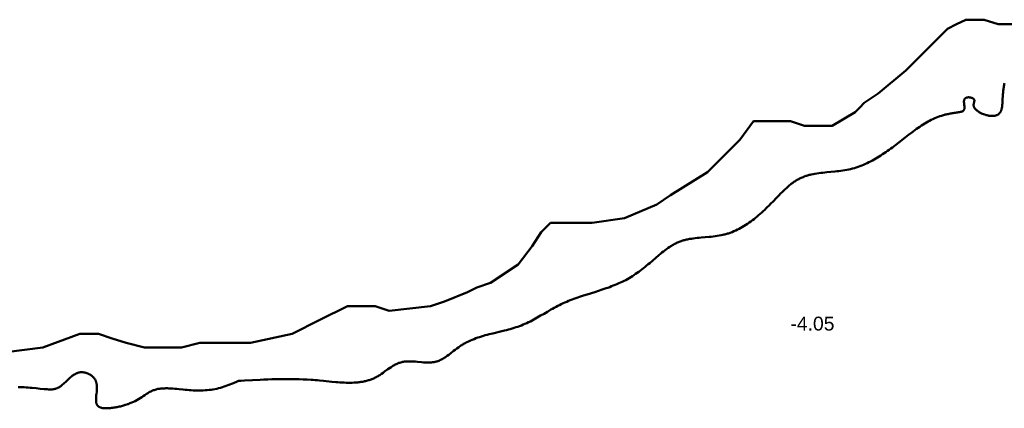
# Model space of a CAD drawing. Header units: metres. Extents: x 239209 to 240490, y 582227 to 583974.
# Tile 19 of 42: x 239426 to 239533, y 582898 to 582940. Entities that reach past the tile are written whole.
import ezdxf

# ---------------------------------------------------------------- set-up
doc = ezdxf.new("R2010")
doc.units = ezdxf.units.M
for name, color, linetype, lineweight in [('B-WE-GW-WATERGANG_BODEM-G', 90, 'Continuous', 18), ('B-WE-SURFACE-GRENS-G', 150, 'Continuous', 18), ('TM-SURFACE-TIN-LABELPeiling axel', 7, 'Continuous', 18)]:
    doc.layers.add(name, color=color, linetype=linetype, lineweight=lineweight)
doc.styles.get("Standard").update_dxf_attribs({"font": 'arial.ttf'})

# ---------------------------------------------------------------- blocks, each defined once
blk = doc.blocks.new('*U106')
at = {"layer": 'TM-SURFACE-TIN-LABELPeiling axel', "color": 7, "linetype": 'Continuous', "lineweight": 18, "insert": (239509.99, 582907.09, -4.05), "char_height": 1.5, "attachment_point": 4}
blk.add_mtext('{\\fArial|b0|i0|c0|p34;-4.05}', dxfattribs=at)

msp = doc.modelspace()

# ---------------------------------------------------------------- linework, layer by layer
at = {"layer": 'B-WE-GW-WATERGANG_BODEM-G', "lineweight": 50}
msp.add_polyline3d([(239533.19, 582933.13, -3.89), (239533.16, 582933.02, -3.88), (239533.14, 582932.91, -3.88), (239533.12, 582932.8, -3.88), (239533.1, 582932.69, -3.88), (239533.08, 582932.57, -3.87), (239533.07, 582932.45, -3.87), (239533.05, 582932.33, -3.86), (239533.04, 582932.2, -3.86), (239533.03, 582932.07, -3.85), (239533.02, 582931.94, -3.85), (239533.01, 582931.68, -3.87), (239532.99, 582931.42, -3.88), (239532.99, 582931.35, -3.88), (239532.99, 582931.32, -3.89), (239532.99, 582931.29, -3.89), (239532.98, 582931.16, -3.89), (239532.97, 582931.04, -3.89), (239532.96, 582930.92, -3.9), (239532.95, 582930.8, -3.9), (239532.94, 582930.68, -3.9), (239532.92, 582930.57, -3.9), (239532.91, 582930.46, -3.91), (239532.89, 582930.4, -3.91), (239532.88, 582930.35, -3.91), (239532.87, 582930.3, -3.91), (239532.85, 582930.25, -3.91), (239532.84, 582930.2, -3.91), (239532.82, 582930.15, -3.91), (239532.8, 582930.11, -3.91), (239532.78, 582930.06, -3.91), (239532.76, 582930.02, -3.91), (239532.74, 582929.98, -3.91), (239532.71, 582929.94, -3.91), (239532.68, 582929.9, -3.91), (239532.66, 582929.87, -3.91), (239532.62, 582929.84, -3.91), (239532.59, 582929.81, -3.92), (239532.56, 582929.78, -3.92), (239532.52, 582929.75, -3.92), (239532.48, 582929.72, -3.93), (239532.44, 582929.7, -3.93), (239532.4, 582929.68, -3.93), (239532.36, 582929.66, -3.92), (239532.31, 582929.65, -3.92), (239532.26, 582929.63, -3.92), (239532.21, 582929.62, -3.92), (239532.17, 582929.61, -3.92), (239532.11, 582929.6, -3.92), (239532.06, 582929.59, -3.92), (239532.01, 582929.59, -3.92), (239531.95, 582929.58, -3.91), (239531.9, 582929.58, -3.91), (239531.84, 582929.58, -3.91), (239531.78, 582929.58, -3.91), (239531.73, 582929.59, -3.91), (239531.67, 582929.59, -3.91), (239531.61, 582929.6, -3.91), (239531.55, 582929.6, -3.91), (239531.49, 582929.61, -3.91), (239531.43, 582929.63, -3.91), (239531.3, 582929.65, -3.9), (239531.18, 582929.68, -3.9), (239531.05, 582929.72, -3.89), (239530.93, 582929.76, -3.88), (239530.81, 582929.81, -3.87), (239530.69, 582929.86, -3.86), (239530.63, 582929.89, -3.86), (239530.57, 582929.92, -3.85), (239530.51, 582929.95, -3.84), (239530.46, 582929.98, -3.84), (239530.4, 582930.01, -3.84), (239530.35, 582930.05, -3.83), (239530.3, 582930.08, -3.83), (239530.25, 582930.12, -3.83), (239530.21, 582930.16, -3.82), (239530.16, 582930.19, -3.82), (239530.12, 582930.23, -3.82), (239530.08, 582930.27, -3.81), (239530.04, 582930.32, -3.81), (239530.01, 582930.36, -3.81), (239529.97, 582930.4, -3.8), (239529.95, 582930.45, -3.8), (239529.92, 582930.49, -3.8), (239529.9, 582930.54, -3.79), (239529.88, 582930.58, -3.79), (239529.86, 582930.63, -3.79), (239529.85, 582930.68, -3.79), (239529.84, 582930.73, -3.79), (239529.84, 582930.78, -3.78), (239529.84, 582930.83, -3.78), (239529.85, 582930.89, -3.78), (239529.86, 582930.94, -3.78), (239529.87, 582930.99, -3.78), (239529.89, 582931.05, -3.79), (239529.9, 582931.1, -3.79), (239529.92, 582931.15, -3.79), (239529.93, 582931.21, -3.79), (239529.93, 582931.23, -3.79), (239529.93, 582931.26, -3.79), (239529.93, 582931.28, -3.79), (239529.92, 582931.3, -3.79), (239529.92, 582931.32, -3.79), (239529.91, 582931.35, -3.78), (239529.9, 582931.37, -3.78), (239529.88, 582931.39, -3.78), (239529.87, 582931.41, -3.78), (239529.85, 582931.42, -3.78), (239529.83, 582931.44, -3.78), (239529.81, 582931.46, -3.78), (239529.79, 582931.47, -3.78), (239529.76, 582931.49, -3.78), (239529.74, 582931.5, -3.79), (239529.71, 582931.52, -3.79), (239529.65, 582931.54, -3.79), (239529.59, 582931.56, -3.79), (239529.53, 582931.58, -3.79), (239529.46, 582931.59, -3.79), (239529.39, 582931.59, -3.79), (239529.33, 582931.6, -3.78), (239529.26, 582931.6, -3.78), (239529.2, 582931.59, -3.77), (239529.13, 582931.58, -3.77), (239529.1, 582931.58, -3.76), (239529.07, 582931.57, -3.76), (239529.05, 582931.56, -3.76), (239529.02, 582931.55, -3.75), (239529, 582931.54, -3.75), (239528.97, 582931.52, -3.75), (239528.95, 582931.51, -3.75), (239528.93, 582931.5, -3.75), (239528.91, 582931.48, -3.75), (239528.9, 582931.46, -3.75), (239528.88, 582931.44, -3.75), (239528.87, 582931.42, -3.75), (239528.85, 582931.4, -3.75), (239528.84, 582931.38, -3.75), (239528.84, 582931.36, -3.74), (239528.83, 582931.34, -3.74), (239528.81, 582931.29, -3.74), (239528.81, 582931.24, -3.74), (239528.8, 582931.18, -3.73), (239528.8, 582931.12, -3.73), (239528.8, 582931.06, -3.73), (239528.81, 582931, -3.72), (239528.82, 582930.88, -3.73), (239528.83, 582930.76, -3.74), (239528.85, 582930.63, -3.75), (239528.85, 582930.58, -3.75), (239528.85, 582930.52, -3.76), (239528.85, 582930.46, -3.76), (239528.85, 582930.41, -3.77), (239528.84, 582930.36, -3.77), (239528.83, 582930.31, -3.77), (239528.82, 582930.29, -3.78), (239528.81, 582930.27, -3.78), (239528.8, 582930.25, -3.78), (239528.79, 582930.23, -3.78), (239528.78, 582930.21, -3.79), (239528.77, 582930.19, -3.79), (239528.75, 582930.17, -3.79), (239528.73, 582930.16, -3.79), (239528.7, 582930.13, -3.8), (239528.66, 582930.1, -3.8), (239528.61, 582930.08, -3.81), (239528.56, 582930.06, -3.81), (239528.51, 582930.04, -3.82), (239528.46, 582930.03, -3.82), (239528.4, 582930.01, -3.83), (239528.34, 582930, -3.83), (239528.22, 582929.98, -3.84), (239528.1, 582929.97, -3.85), (239527.98, 582929.95, -3.86), (239527.86, 582929.93, -3.87), (239527.74, 582929.91, -3.88), (239527.62, 582929.9, -3.89), (239527.51, 582929.88, -3.89), (239527.4, 582929.86, -3.9), (239527.29, 582929.84, -3.9), (239527.18, 582929.82, -3.91), (239527.07, 582929.79, -3.91), (239526.97, 582929.77, -3.91), (239526.87, 582929.75, -3.9), (239526.77, 582929.72, -3.9), (239526.67, 582929.7, -3.9), (239526.57, 582929.67, -3.9), (239526.47, 582929.64, -3.9), (239526.37, 582929.61, -3.89), (239526.18, 582929.55, -3.88), (239526, 582929.48, -3.87), (239525.81, 582929.41, -3.87), (239525.63, 582929.33, -3.87), (239525.44, 582929.25, -3.88), (239525.26, 582929.16, -3.88), (239525.08, 582929.06, -3.88), (239524.9, 582928.97, -3.89), (239524.72, 582928.86, -3.89), (239524.55, 582928.75, -3.88), (239524.37, 582928.64, -3.87), (239524.19, 582928.53, -3.87), (239524.02, 582928.41, -3.86), (239523.84, 582928.29, -3.86), (239523.66, 582928.17, -3.87), (239523.49, 582928.04, -3.87), (239523.31, 582927.91, -3.87), (239523.14, 582927.78, -3.87), (239522.79, 582927.52, -3.9), (239522.44, 582927.25, -3.92), (239521.75, 582926.71, -3.93), (239521.4, 582926.44, -3.96), (239521.05, 582926.18, -3.97), (239520.87, 582926.05, -3.99), (239520.69, 582925.92, -4.01), (239520.51, 582925.79, -4.02), (239520.34, 582925.67, -4.04), (239520.16, 582925.55, -4.04), (239519.98, 582925.43, -4.04), (239519.79, 582925.31, -4.05), (239519.61, 582925.19, -4.05), (239519.43, 582925.08, -4.06), (239519.24, 582924.97, -4.07), (239519.06, 582924.87, -4.07), (239518.87, 582924.76, -4.08), (239518.68, 582924.66, -4.08), (239518.49, 582924.57, -4.09), (239518.3, 582924.47, -4.09), (239518.11, 582924.38, -4.09), (239517.92, 582924.3, -4.1), (239517.72, 582924.22, -4.1), (239517.53, 582924.14, -4.09), (239517.33, 582924.07, -4.09), (239517.13, 582924, -4.09), (239516.92, 582923.94, -4.08), (239516.72, 582923.88, -4.06), (239516.51, 582923.83, -4.04), (239516.31, 582923.78, -4.03), (239516.1, 582923.74, -4.01), (239515.88, 582923.7, -4), (239515.67, 582923.67, -4), (239515.46, 582923.64, -3.99), (239515.24, 582923.61, -3.97), (239515.02, 582923.59, -3.96), (239514.81, 582923.56, -3.96), (239513.94, 582923.48, -3.94), (239513.72, 582923.46, -3.96), (239513.5, 582923.44, -3.97), (239513.29, 582923.41, -3.97), (239513.08, 582923.39, -3.97), (239512.86, 582923.36, -3.99), (239512.65, 582923.32, -4), (239512.45, 582923.28, -4.02), (239512.24, 582923.24, -4.07), (239512.14, 582923.22, -4.07), (239512.04, 582923.19, -4.08), (239511.94, 582923.17, -4.08), (239511.84, 582923.14, -4.08), (239511.74, 582923.11, -4.09), (239511.64, 582923.08, -4.09), (239511.55, 582923.04, -4.09), (239511.45, 582923.01, -4.09), (239511.36, 582922.97, -4.09), (239511.26, 582922.93, -4.09), (239511.17, 582922.89, -4.09), (239511.08, 582922.85, -4.09), (239510.99, 582922.8, -4.09), (239510.89, 582922.75, -4.09), (239510.81, 582922.7, -4.09), (239510.72, 582922.65, -4.1), (239510.63, 582922.6, -4.1), (239510.54, 582922.55, -4.1), (239510.46, 582922.49, -4.1), (239510.37, 582922.43, -4.09), (239510.29, 582922.37, -4.08), (239510.2, 582922.31, -4.08), (239510.12, 582922.25, -4.07), (239510.04, 582922.18, -4.06), (239509.87, 582922.05, -4.03), (239509.71, 582921.91, -4.01), (239509.55, 582921.77, -3.98), (239509.39, 582921.62, -3.97), (239509.23, 582921.48, -3.97), (239509.08, 582921.32, -3.97), (239508.92, 582921.17, -3.97), (239508.77, 582921.01, -3.97), (239508.46, 582920.69, -3.99), (239508.15, 582920.37, -4.01), (239507.84, 582920.06, -4.04), (239507.68, 582919.9, -4.04), (239507.52, 582919.74, -4.04), (239507.37, 582919.59, -4.03), (239507.21, 582919.43, -4.03), (239507.04, 582919.28, -4.02), (239506.88, 582919.13, -4.02), (239506.72, 582918.98, -4.03), (239506.55, 582918.84, -4.02), (239506.38, 582918.7, -4.02), (239506.22, 582918.56, -4.03), (239506.05, 582918.42, -4.04), (239505.87, 582918.29, -4.05), (239505.7, 582918.16, -4.07), (239505.53, 582918.03, -4.08), (239505.35, 582917.91, -4.08), (239505.17, 582917.79, -4.08), (239504.99, 582917.68, -4.09), (239504.81, 582917.57, -4.09), (239504.63, 582917.46, -4.09), (239504.44, 582917.36, -4.09), (239504.26, 582917.27, -4.09), (239504.07, 582917.18, -4.09), (239503.87, 582917.09, -4.08), (239503.68, 582917.01, -4.1), (239503.58, 582916.97, -4.11), (239503.48, 582916.94, -4.12), (239503.39, 582916.9, -4.13), (239503.29, 582916.87, -4.14), (239503.19, 582916.84, -4.14), (239503.09, 582916.81, -4.14), (239502.98, 582916.78, -4.14), (239502.88, 582916.75, -4.14), (239502.78, 582916.73, -4.13), (239502.68, 582916.7, -4.13), (239502.47, 582916.66, -4.13), (239502.26, 582916.62, -4.13), (239502.05, 582916.59, -4.12), (239501.84, 582916.56, -4.11), (239501.62, 582916.53, -4.11), (239501.41, 582916.51, -4.1), (239501.19, 582916.49, -4.07), (239500.76, 582916.45, -4.03), (239500.33, 582916.42, -3.99), (239500.11, 582916.4, -3.98), (239499.9, 582916.37, -3.97), (239499.68, 582916.35, -3.97), (239499.47, 582916.32, -3.97), (239499.26, 582916.29, -3.96), (239499.05, 582916.26, -3.96), (239498.85, 582916.21, -3.96), (239498.74, 582916.19, -3.96), (239498.64, 582916.17, -3.97), (239498.54, 582916.14, -3.97), (239498.44, 582916.12, -3.98), (239498.34, 582916.09, -3.98), (239498.24, 582916.06, -3.98), (239498.14, 582916.02, -3.99), (239498.04, 582915.99, -3.99), (239497.95, 582915.95, -3.99), (239497.85, 582915.91, -3.99), (239497.75, 582915.87, -3.99), (239497.66, 582915.83, -3.99), (239497.57, 582915.78, -3.99), (239497.47, 582915.74, -3.99), (239497.38, 582915.69, -3.99), (239497.29, 582915.64, -3.99), (239497.2, 582915.58, -4), (239497.11, 582915.53, -4), (239497.02, 582915.47, -4), (239496.93, 582915.42, -4.01), (239496.75, 582915.3, -4.01), (239496.58, 582915.17, -4.02), (239496.41, 582915.05, -4.03), (239496.24, 582914.91, -4.02), (239496.07, 582914.78, -4.01), (239495.9, 582914.64, -4), (239495.73, 582914.5, -3.99), (239495.4, 582914.22, -4), (239495.07, 582913.94, -4.05), (239494.74, 582913.66, -4.02), (239494.57, 582913.52, -4.01), (239494.41, 582913.38, -4.02), (239494.24, 582913.24, -4.04), (239494.07, 582913.11, -4.06), (239493.91, 582912.98, -4.07), (239493.74, 582912.85, -4.07), (239493.56, 582912.72, -4.06), (239493.39, 582912.6, -4.06), (239493.22, 582912.48, -4.05), (239493.04, 582912.36, -4.05), (239492.87, 582912.25, -4.04), (239492.69, 582912.13, -4.03), (239492.51, 582912.03, -4.03), (239492.33, 582911.92, -4.02), (239492.14, 582911.82, -4.02), (239491.96, 582911.72, -4.01), (239491.77, 582911.63, -4.01), (239491.58, 582911.54, -4), (239491.39, 582911.46, -4), (239491.19, 582911.37, -4), (239491, 582911.29, -4), (239490.8, 582911.21, -3.97), (239490.6, 582911.14, -3.96), (239490.41, 582911.06, -3.95), (239490.21, 582910.99, -3.95), (239490.01, 582910.92, -3.94), (239489.6, 582910.78, -3.93), (239489.19, 582910.65, -3.92), (239488.79, 582910.52, -3.92), (239487.97, 582910.26, -3.98), (239487.56, 582910.13, -4), (239487.15, 582910, -4.01), (239486.95, 582909.93, -4), (239486.74, 582909.85, -3.99), (239486.54, 582909.78, -4), (239486.34, 582909.71, -4), (239486.14, 582909.63, -3.99), (239485.94, 582909.55, -3.98), (239485.75, 582909.47, -4), (239485.55, 582909.39, -4.02), (239485.36, 582909.3, -4.02), (239485.16, 582909.21, -4.03), (239484.97, 582909.11, -4.06), (239484.78, 582909.02, -4.07), (239484.59, 582908.92, -4.07), (239484.4, 582908.82, -4.07), (239484.22, 582908.71, -4.07), (239484.03, 582908.61, -4.07), (239483.66, 582908.39, -4.08), (239483.29, 582908.17, -4.1), (239482.92, 582907.96, -4.11), (239482.56, 582907.75, -4.09), (239482.37, 582907.64, -4.09), (239482.18, 582907.54, -4.08), (239482, 582907.44, -4.08), (239481.81, 582907.34, -4.06), (239481.62, 582907.25, -4.06), (239481.43, 582907.16, -4.09), (239481.23, 582907.07, -4.11), (239481.04, 582906.99, -4.13), (239480.84, 582906.91, -4.13), (239480.65, 582906.83, -4.13), (239480.45, 582906.76, -4.13), (239480.24, 582906.7, -4.12), (239480.04, 582906.63, -4.12), (239479.84, 582906.57, -4.12), (239479.63, 582906.51, -4.13), (239479.43, 582906.46, -4.13), (239479.22, 582906.4, -4.11), (239479.01, 582906.35, -4.11), (239478.59, 582906.24, -4.11), (239477.76, 582906.04, -4.11), (239477.34, 582905.94, -4.1), (239477.13, 582905.88, -4.1), (239476.93, 582905.83, -4.09), (239476.72, 582905.77, -4.08), (239476.52, 582905.71, -4.09), (239476.31, 582905.64, -4.09), (239476.11, 582905.58, -4.09), (239475.91, 582905.51, -4.08), (239475.71, 582905.43, -4.08), (239475.51, 582905.35, -4.08), (239475.32, 582905.27, -4.07), (239475.12, 582905.18, -4.08), (239474.93, 582905.09, -4.08), (239474.84, 582905.04, -4.09), (239474.74, 582904.99, -4.09), (239474.65, 582904.94, -4.08), (239474.55, 582904.89, -4.08), (239474.46, 582904.83, -4.08), (239474.37, 582904.78, -4.07), (239474.28, 582904.72, -4.07), (239474.19, 582904.66, -4.07), (239474.1, 582904.6, -4.06), (239474.01, 582904.53, -4.06), (239473.83, 582904.41, -4.05), (239473.66, 582904.27, -4.04), (239473.48, 582904.14, -4.04), (239473.14, 582903.86, -4.06), (239472.97, 582903.73, -4.06), (239472.79, 582903.6, -4.06), (239472.7, 582903.54, -4.06), (239472.62, 582903.48, -4.06), (239472.53, 582903.42, -4.06), (239472.44, 582903.37, -4.06), (239472.35, 582903.31, -4.07), (239472.26, 582903.26, -4.07), (239472.17, 582903.21, -4.08), (239472.07, 582903.16, -4.08), (239471.98, 582903.12, -4.09), (239471.89, 582903.08, -4.09), (239471.79, 582903.05, -4.1), (239471.69, 582903.01, -4.1), (239471.6, 582902.98, -4.11), (239471.5, 582902.96, -4.11), (239471.4, 582902.94, -4.12), (239471.3, 582902.92, -4.12), (239471.19, 582902.91, -4.12), (239471.09, 582902.9, -4.13), (239470.99, 582902.89, -4.13), (239470.88, 582902.89, -4.13), (239470.77, 582902.88, -4.12), (239470.67, 582902.88, -4.12), (239470.56, 582902.89, -4.12), (239470.45, 582902.89, -4.12), (239470.23, 582902.9, -4.11), (239470.02, 582902.92, -4.11), (239469.57, 582902.96, -4.09), (239469.35, 582902.98, -4.08), (239469.13, 582902.99, -4.07), (239468.92, 582903, -4.07), (239468.81, 582903.01, -4.06), (239468.7, 582903.01, -4.06), (239468.59, 582903.01, -4.05), (239468.49, 582903.01, -4.05), (239468.38, 582903, -4.05), (239468.28, 582902.99, -4.05), (239468.17, 582902.98, -4.04), (239468.07, 582902.97, -4.04), (239467.97, 582902.95, -4.04), (239467.87, 582902.93, -4.04), (239467.77, 582902.9, -4.04), (239467.67, 582902.87, -4.04), (239467.57, 582902.84, -4.04), (239467.47, 582902.8, -4.03), (239467.38, 582902.76, -4.03), (239467.28, 582902.72, -4.03), (239467.19, 582902.67, -4.03), (239467.1, 582902.62, -4.03), (239467.01, 582902.57, -4.03), (239466.91, 582902.52, -4.03), (239466.82, 582902.46, -4.04), (239466.73, 582902.4, -4.04), (239466.55, 582902.28, -4.04), (239466.38, 582902.16, -4.05), (239466.02, 582901.9, -4.06), (239465.85, 582901.77, -4.06), (239465.67, 582901.65, -4.06), (239465.49, 582901.53, -4.06), (239465.4, 582901.47, -4.06), (239465.31, 582901.42, -4.06), (239465.21, 582901.36, -4.06), (239465.12, 582901.31, -4.06), (239465.03, 582901.26, -4.06), (239464.93, 582901.22, -4.07), (239464.84, 582901.17, -4.07), (239464.74, 582901.13, -4.08), (239464.65, 582901.09, -4.08), (239464.55, 582901.06, -4.09), (239464.45, 582901.02, -4.09), (239464.35, 582900.99, -4.09), (239464.26, 582900.96, -4.1), (239464.16, 582900.93, -4.1), (239464.06, 582900.9, -4.1), (239463.96, 582900.88, -4.1), (239463.85, 582900.85, -4.1), (239463.75, 582900.83, -4.1), (239463.65, 582900.81, -4.09), (239463.55, 582900.79, -4.09), (239463.44, 582900.78, -4.08), (239463.34, 582900.76, -4.08), (239463.23, 582900.75, -4.07), (239463.13, 582900.74, -4.07), (239462.92, 582900.72, -4.06), (239462.71, 582900.71, -4.06), (239462.49, 582900.7, -4.06), (239462.28, 582900.69, -4.05), (239462.06, 582900.7, -4.04), (239461.84, 582900.7, -4.02), (239461.62, 582900.71, -4.01), (239461.4, 582900.72, -3.99), (239461.18, 582900.73, -3.98), (239460.96, 582900.75, -3.97), (239460.74, 582900.77, -3.97), (239460.29, 582900.81, -3.99), (239459.4, 582900.9, -4.01), (239458.96, 582900.94, -4.01), (239458.73, 582900.96, -4), (239458.51, 582900.98, -3.99), (239458.29, 582901, -3.99), (239458.07, 582901.01, -3.98), (239457.64, 582901.04, -4.01), (239457.2, 582901.06, -4.03), (239456.77, 582901.07, -4.04), (239456.34, 582901.08, -4.03), (239455.91, 582901.09, -4.03), (239455.48, 582901.09, -4.02), (239455.06, 582901.09, -4.02), (239454.63, 582901.09, -4.02), (239454.21, 582901.08, -4.02), (239453.79, 582901.07, -4.03), (239453.36, 582901.05, -4.04), (239452.94, 582901.04, -4.06), (239452.53, 582901.02, -4.06), (239451.69, 582900.98, -4.05), (239450.85, 582900.94, -4.06), (239450.44, 582900.91, -4.07), (239450.23, 582900.9, -4.07), (239450.2, 582900.9, -4.07), (239450.19, 582900.9, -4.07), (239450.18, 582900.89, -4.07), (239450.13, 582900.87, -4.08), (239450.03, 582900.83, -4.07), (239449.63, 582900.66, -4.05), (239449.44, 582900.58, -4.03), (239449.24, 582900.5, -4.05), (239449.04, 582900.42, -4.06), (239448.84, 582900.35, -4.07), (239448.64, 582900.28, -4.09), (239448.44, 582900.21, -4.1), (239448.24, 582900.15, -4.11), (239448.03, 582900.1, -4.13), (239447.83, 582900.05, -4.15), (239447.63, 582900.01, -4.16), (239447.42, 582899.97, -4.16), (239447.21, 582899.94, -4.16), (239447, 582899.92, -4.16), (239446.79, 582899.9, -4.15), (239446.58, 582899.88, -4.13), (239446.37, 582899.87, -4.11), (239446.16, 582899.86, -4.1), (239445.94, 582899.86, -4.09), (239445.73, 582899.86, -4.09), (239445.51, 582899.86, -4.08), (239445.29, 582899.87, -4.08), (239445.07, 582899.88, -4.08), (239444.85, 582899.9, -4.08), (239444.63, 582899.92, -4.09), (239444.41, 582899.94, -4.09), (239444.18, 582899.96, -4.1), (239443.74, 582900.01, -4.1), (239443.51, 582900.03, -4.09), (239443.29, 582900.05, -4.08), (239443.07, 582900.07, -4.08), (239442.84, 582900.08, -4.07), (239442.62, 582900.09, -4.06), (239442.51, 582900.1, -4.05), (239442.41, 582900.1, -4.05), (239442.3, 582900.1, -4.04), (239442.19, 582900.09, -4.04), (239442.08, 582900.09, -4.03), (239441.98, 582900.08, -4.03), (239441.87, 582900.08, -4.03), (239441.76, 582900.06, -4.03), (239441.66, 582900.05, -4.03), (239441.56, 582900.04, -4.03), (239441.45, 582900.02, -4.03), (239441.35, 582900, -4.03), (239441.25, 582899.97, -4.03), (239441.15, 582899.94, -4.03), (239441.05, 582899.91, -4.03), (239440.96, 582899.88, -4.02), (239440.86, 582899.84, -4.02), (239440.77, 582899.8, -4.01), (239440.67, 582899.76, -4.01), (239440.58, 582899.71, -4), (239440.49, 582899.66, -4), (239440.4, 582899.6, -4), (239440.31, 582899.54, -4), (239440.22, 582899.48, -4), (239440.05, 582899.36, -4.01), (239439.87, 582899.24, -4.02), (239439.7, 582899.13, -4.02), (239439.52, 582899.02, -4.03), (239439.34, 582898.92, -4.03), (239439.16, 582898.82, -4.03), (239438.98, 582898.72, -4.03), (239438.8, 582898.63, -4.03), (239438.61, 582898.55, -4.04), (239438.52, 582898.51, -4.05), (239438.42, 582898.47, -4.05), (239438.32, 582898.43, -4.05), (239438.22, 582898.39, -4.05), (239438.12, 582898.36, -4.04), (239438.02, 582898.32, -4.05), (239437.92, 582898.29, -4.05), (239437.82, 582898.26, -4.05), (239437.71, 582898.23, -4.06), (239437.6, 582898.2, -4.06), (239437.5, 582898.17, -4.06), (239437.39, 582898.14, -4.06), (239437.27, 582898.11, -4.06), (239437.16, 582898.09, -4.06), (239437.04, 582898.07, -4.06), (239436.93, 582898.04, -4.06), (239436.81, 582898.02, -4.06), (239436.69, 582898, -4.05), (239436.56, 582897.99, -4.04), (239436.44, 582897.97, -4.04), (239436.31, 582897.96, -4.04), (239436.19, 582897.95, -4.03), (239436.06, 582897.94, -4.03), (239435.94, 582897.93, -4.03), (239435.82, 582897.93, -4.03), (239435.71, 582897.93, -4.04), (239435.65, 582897.94, -4.04), (239435.59, 582897.94, -4.04), (239435.54, 582897.95, -4.04), (239435.48, 582897.95, -4.04), (239435.43, 582897.96, -4.04), (239435.38, 582897.97, -4.04), (239435.33, 582897.98, -4.04), (239435.29, 582898, -4.04), (239435.24, 582898.01, -4.04), (239435.2, 582898.03, -4.04), (239435.15, 582898.04, -4.04), (239435.11, 582898.06, -4.04), (239435.07, 582898.08, -4.04), (239435.04, 582898.1, -4.04), (239435, 582898.13, -4.04), (239434.97, 582898.15, -4.03), (239434.94, 582898.18, -4.03), (239434.92, 582898.21, -4.02), (239434.89, 582898.24, -4.02), (239434.87, 582898.28, -4.01), (239434.85, 582898.31, -4.01), (239434.83, 582898.35, -4.01), (239434.82, 582898.39, -4), (239434.8, 582898.43, -4), (239434.79, 582898.47, -3.99), (239434.78, 582898.51, -3.99), (239434.77, 582898.56, -3.99), (239434.77, 582898.6, -3.98), (239434.76, 582898.65, -3.98), (239434.76, 582898.7, -3.97), (239434.75, 582898.75, -3.97), (239434.75, 582898.8, -3.97), (239434.75, 582898.91, -3.96), (239434.76, 582899.02, -3.95), (239434.76, 582899.13, -3.94), (239434.77, 582899.24, -3.92), (239434.78, 582899.36, -3.91), (239434.79, 582899.48, -3.91), (239434.82, 582899.72, -3.88), (239434.82, 582899.84, -3.86), (239434.83, 582899.97, -3.85), (239434.84, 582900.09, -3.85), (239434.84, 582900.21, -3.86), (239434.83, 582900.33, -3.86), (239434.82, 582900.45, -3.86), (239434.82, 582900.5, -3.86), (239434.81, 582900.56, -3.87), (239434.8, 582900.62, -3.87), (239434.79, 582900.67, -3.87), (239434.78, 582900.73, -3.87), (239434.76, 582900.78, -3.88), (239434.74, 582900.84, -3.88), (239434.72, 582900.89, -3.88), (239434.7, 582900.94, -3.89), (239434.68, 582900.99, -3.89), (239434.65, 582901.04, -3.89), (239434.62, 582901.08, -3.89), (239434.59, 582901.13, -3.88), (239434.56, 582901.18, -3.88), (239434.53, 582901.22, -3.88), (239434.49, 582901.26, -3.88), (239434.45, 582901.3, -3.88), (239434.41, 582901.34, -3.88), (239434.37, 582901.38, -3.88), (239434.33, 582901.42, -3.88), (239434.28, 582901.46, -3.89), (239434.24, 582901.49, -3.89), (239434.19, 582901.52, -3.89), (239434.14, 582901.56, -3.89), (239434.09, 582901.59, -3.9), (239434.04, 582901.61, -3.9), (239433.99, 582901.64, -3.9), (239433.94, 582901.67, -3.9), (239433.89, 582901.69, -3.91), (239433.83, 582901.71, -3.91), (239433.78, 582901.73, -3.91), (239433.73, 582901.75, -3.91), (239433.67, 582901.77, -3.91), (239433.61, 582901.78, -3.91), (239433.56, 582901.8, -3.91), (239433.5, 582901.81, -3.91), (239433.45, 582901.82, -3.91), (239433.39, 582901.82, -3.92), (239433.34, 582901.83, -3.92), (239433.28, 582901.84, -3.92), (239433.23, 582901.84, -3.93), (239433.17, 582901.84, -3.93), (239433.12, 582901.84, -3.93), (239433.06, 582901.83, -3.94), (239433.01, 582901.83, -3.94), (239432.96, 582901.82, -3.94), (239432.91, 582901.81, -3.93), (239432.86, 582901.8, -3.93), (239432.81, 582901.78, -3.92), (239432.76, 582901.77, -3.92), (239432.71, 582901.75, -3.91), (239432.66, 582901.73, -3.91), (239432.61, 582901.71, -3.91), (239432.57, 582901.69, -3.91), (239432.47, 582901.64, -3.91), (239432.38, 582901.59, -3.9), (239432.29, 582901.53, -3.9), (239432.21, 582901.47, -3.89), (239432.12, 582901.4, -3.88), (239432.04, 582901.33, -3.88), (239431.95, 582901.26, -3.88), (239431.87, 582901.19, -3.87), (239431.79, 582901.11, -3.87), (239431.46, 582900.8, -3.87), (239431.3, 582900.64, -3.88), (239431.22, 582900.57, -3.88), (239431.13, 582900.5, -3.88), (239431.05, 582900.43, -3.88), (239430.96, 582900.36, -3.89), (239430.88, 582900.3, -3.89), (239430.79, 582900.24, -3.89), (239430.7, 582900.19, -3.89), (239430.61, 582900.14, -3.89), (239430.56, 582900.12, -3.88), (239430.51, 582900.1, -3.88), (239430.46, 582900.08, -3.88), (239430.42, 582900.06, -3.88), (239430.37, 582900.05, -3.88), (239430.32, 582900.03, -3.88), (239430.27, 582900.02, -3.88), (239430.22, 582900.01, -3.88), (239430.11, 582900, -3.87), (239430.01, 582899.98, -3.87), (239429.9, 582899.98, -3.87), (239429.8, 582899.98, -3.86), (239429.69, 582899.98, -3.86), (239429.58, 582899.98, -3.85), (239429.47, 582899.99, -3.85), (239429.36, 582899.99, -3.84), (239429.14, 582900.01, -3.83), (239428.7, 582900.05, -3.81), (239428.26, 582900.1, -3.81), (239427.82, 582900.14, -3.82), (239427.6, 582900.16, -3.83), (239427.38, 582900.18, -3.84), (239427.17, 582900.19, -3.84), (239426.95, 582900.21, -3.86), (239426.74, 582900.22, -3.86), (239426.52, 582900.23, -3.87), (239426.31, 582900.23, -3.88)], dxfattribs=at)
at = {"layer": 'B-WE-SURFACE-GRENS-G', "linetype": 'ByBlock', "lineweight": 50}
msp.add_polyline3d([(239425, 582904, -2.83), (239429, 582904.5, -3.18), (239433, 582906, -3.93), (239433.5, 582906, -3.94), (239434, 582906, -3.94), (239434.5, 582906, -3.91), (239435, 582906, -3.88), (239436.5, 582905.5, -3.66), (239438, 582905, -3.44), (239440, 582904.5, -3.26), (239444, 582904.5, -2.99), (239446, 582905, -2.9), (239446.5, 582905, -2.9), (239447, 582905, -2.9), (239447.5, 582905, -2.92), (239448, 582905, -2.94), (239448.5, 582905, -2.97), (239449, 582905, -3), (239449.5, 582905, -3.03), (239450, 582905, -3.06), (239450.5, 582905, -3.06), (239451, 582905, -3.05), (239451.5, 582905, -3.07), (239456, 582906, -3.21), (239457, 582906.5, -3.2), (239458, 582907, -3.2), (239459, 582907.5, -3.26), (239460, 582908, -3.31), (239461, 582908.5, -3.5), (239462, 582909, -3.69), (239462.5, 582909, -3.68), (239463, 582909, -3.66), (239463.5, 582909, -3.53), (239464, 582909, -3.39), (239464.5, 582909, -3.34), (239465, 582909, -3.3), (239466.5, 582908.5, -3.08), (239471, 582909, -2.88), (239472.5, 582909.5, -2.9), (239475, 582910.5, -2.94), (239476, 582911, -2.94), (239477.5, 582911.5, -2.95), (239480.5, 582913.5, -3.04), (239482, 582915.5, -3.3), (239483, 582917, -3.53), (239483.5, 582917.5, -3.63), (239484, 582918, -3.73), (239484.5, 582918, -3.7), (239485, 582918, -3.67), (239485.5, 582918, -3.59), (239486, 582918, -3.51), (239486.5, 582918, -3.54), (239487, 582918, -3.56), (239487.5, 582918, -3.47), (239488, 582918, -3.38), (239488.5, 582918, -3.31), (239492, 582918.5, -2.96), (239495.5, 582920, -2.83), (239497, 582921, -2.84), (239501, 582923.5, -2.98), (239504.5, 582927, -3.42), (239506, 582929, -3.73), (239506.5, 582929, -3.77), (239507, 582929, -3.82), (239507.5, 582929, -3.85), (239508, 582929, -3.87), (239508.5, 582929, -3.85), (239509, 582929, -3.83), (239509.5, 582929, -3.77), (239510, 582929, -3.7), (239511.5, 582928.5, -3.39), (239514.5, 582928.5, -2.97), (239517, 582930, -2.86), (239517.5, 582930.5, -2.87), (239518, 582931, -2.88), (239519.5, 582932, -2.88), (239522.5, 582934.5, -3.1), (239523, 582935, -3.18), (239523.5, 582935.5, -3.25), (239524, 582936, -3.33), (239524.5, 582936.5, -3.49), (239525, 582937, -3.65), (239525.5, 582937.5, -3.87), (239526, 582938, -4.08), (239526.5, 582938.5, -4.12), (239527, 582939, -4.16), (239528, 582939.5, -3.98), (239529, 582940, -3.8), (239529.5, 582940, -3.73), (239530, 582940, -3.65), (239530.5, 582940, -3.52), (239531, 582940, -3.39), (239532.5, 582939.5, -3.12), (239535.5, 582939.5, -2.88)], dxfattribs=at)

# ---------------------------------------------------------------- block references
at = {"layer": 'TM-SURFACE-TIN-LABELPeiling axel', "color": 7, "linetype": 'Continuous', "lineweight": 18}
msp.add_blockref('*U106', (0, 0), dxfattribs=at)

doc.saveas('drawing.dxf')
